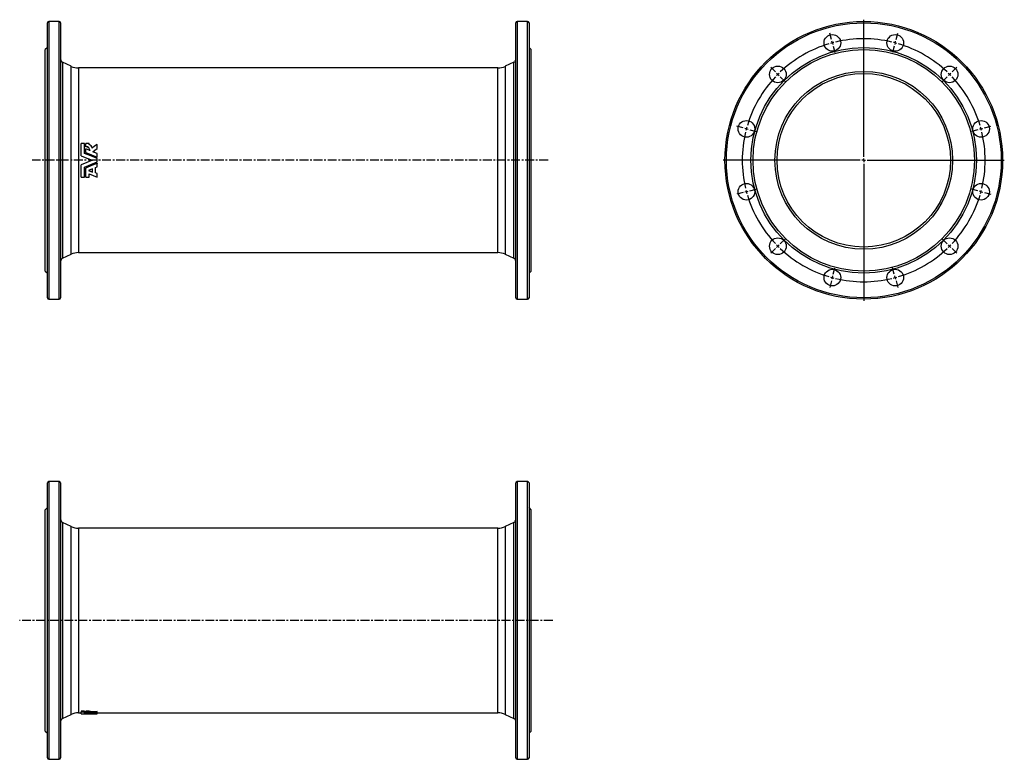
# Model space of a CAD drawing. Extents: x -137 to 1282, y -106 to 959.
import ezdxf

# ---------------------------------------------------------------- set-up
doc = ezdxf.new("R2010")
doc.units = 0
doc.linetypes.add('CENTERX2', pattern=[20.32, 12.7, -2.54, 2.54, -2.54])
doc.layers.get('0').update_dxf_attribs({"linetype": 'CONTINUOUS'})
doc.layers.add('FORMAT', color=7, linetype='CONTINUOUS')

# ---------------------------------------------------------------- blocks, each defined once
blk = doc.blocks.new('SW_CENTERMARKSYMBOL_0')
at = {"layer": 'FORMAT', "color": 0}
for p, q in [((0, 5), (0, 202.5)), ((-5, 0), (-202.5, 0)), ((0, 0), (-2.5, 0)), ((0, 0), (0, 2.5)), ((0, 0), (0, -2.5)), ((0, 0), (2.5, 0)), ((5, 0), (202.5, 0)), ((0, -5), (0, -202.5))]:
    blk.add_line(p, q, dxfattribs=at)
blk = doc.blocks.new('SW_CENTERMARKSYMBOL_1')
at = {"layer": 'FORMAT', "color": 0}
for p, q in [((77.2, 50.1), (74.7, 59.3)), ((170.3, 50.1), (172.8, 59.3)), ((78.5, 45.3), (77.8, 47.7)), ((78.5, 45.3), (79.1, 42.9)), ((123.7, -118.7), (123.7, 47.8)), ((169, 45.3), (168.4, 42.9)), ((169, 45.3), (169.7, 47.7)), ((79.7, 40.5), (82.2, 31.3)), ((167.7, 40.5), (165.3, 31.3)), ((-3.5, 3.5), (-10.3, 10.3)), ((0, 0), (-1.8, 1.8)), ((0, 0), (1.8, -1.8)), ((247.5, 0), (245.7, -1.8)), ((247.5, 0), (249.3, 1.8)), ((251, 3.5), (257.7, 10.3)), ((3.5, -3.5), (10.3, -10.3)), ((244, -3.5), (237.2, -10.3)), ((-50.1, -77.2), (-59.3, -74.7)), ((-45.3, -78.5), (-47.7, -77.8)), ((-45.3, -78.5), (-42.9, -79.1)), ((-40.5, -79.7), (-31.3, -82.2)), ((288, -79.7), (278.8, -82.2)), ((292.8, -78.5), (290.4, -79.1)), ((292.8, -78.5), (295.2, -77.8)), ((297.6, -77.2), (306.8, -74.7)), ((118.7, -123.7), (-47.8, -123.7)), ((123.7, -123.7), (121.2, -123.7)), ((123.7, -123.7), (123.7, -121.2)), ((123.7, -123.7), (123.7, -126.2)), ((123.7, -123.7), (126.2, -123.7)), ((128.7, -123.7), (295.3, -123.7)), ((123.7, -128.7), (123.7, -295.3)), ((-45.3, -169), (-47.7, -169.7)), ((-45.3, -169), (-42.9, -168.4)), ((-40.5, -167.7), (-31.3, -165.3)), ((288, -167.7), (278.8, -165.3)), ((292.8, -169), (290.4, -168.4)), ((292.8, -169), (295.2, -169.7)), ((-50.1, -170.3), (-59.3, -172.8)), ((297.6, -170.3), (306.8, -172.8)), ((3.5, -244), (10.3, -237.2)), ((244, -244), (237.2, -237.2)), ((-3.5, -251), (-10.3, -257.7)), ((0, -247.5), (-1.8, -249.3)), ((0, -247.5), (1.8, -245.7)), ((247.5, -247.5), (245.7, -245.7)), ((247.5, -247.5), (249.3, -249.3)), ((251, -251), (257.7, -257.7)), ((79.7, -288), (82.2, -278.8)), ((167.7, -288), (165.3, -278.8)), ((77.2, -297.6), (74.7, -306.8)), ((78.5, -292.8), (77.8, -295.2)), ((78.5, -292.8), (79.1, -290.4)), ((169, -292.8), (168.4, -290.4)), ((169, -292.8), (169.7, -295.2)), ((170.3, -297.6), (172.8, -306.8))]:
    blk.add_line(p, q, dxfattribs=at)
for start, end in [(106.637, 133.363), (105, 105.8185), (104.1815, 105), (76.637, 103.363), (75, 75.8185), (74.1815, 75), (46.637, 73.363), (135, 135.8185), (134.1815, 135), (45, 45.8185), (44.1815, 45), (136.637, 163.363), (16.637, 43.363), (166.637, 193.363), (165, 165.8185), (164.1815, 165), (15, 15.8185), (14.1815, 15), (346.637, 13.363), (194.1815, 195), (195, 195.8185), (344.1815, 345), (345, 345.8185), (196.637, 223.363), (316.637, 343.363), (224.1815, 225), (225, 225.8185), (226.637, 253.363), (286.637, 313.363), (314.1815, 315), (315, 315.8185), (254.1815, 255), (255, 255.8185), (256.637, 283.363), (284.1815, 285), (285, 285.8185)]:
    blk.add_arc((123.7, -123.7), 175, start, end, dxfattribs=at)

msp = doc.modelspace()

# ---------------------------------------------------------------- linework, layer by layer
at = {"color": 7, "linetype": 'CONTINUOUS'}
for p, q in [((-97, 558.5), (-97, 954.5)), ((-80, 956.5), (-95, 956.5)), ((-78, 954.5), (-78, 756.5)), ((578, 558.5), (578, 954.5)), ((595, 956.5), (580, 956.5)), ((597, 954.5), (597, 756.5)), ((-97, 919), (-100, 916)), ((-100, 756.5), (-100, 916)), ((600, 916), (597, 919)), ((600, 756.5), (600, 916)), ((-62.7, 891.9), (-75.1, 897.7)), ((575.1, 897.7), (562.6, 891.9)), ((552.1, 889.5), (-52.1, 889.5)), ((-48.1, 763.1), (-48.1, 780.7)), ((-43.3, 780.7), (-48.1, 780.7)), ((-43.3, 766.4), (-43.3, 780.7)), ((-36.9, 780.7), (-41.5, 780.7)), ((-41.5, 776.1), (-41.5, 780.7)), ((-36.9, 779.3), (-36.9, 780.7)), ((-41.5, 776.1), (-41.5, 775.9)), ((-41.5, 767.6), (-41.5, 772.8)), ((-35.6, 770.4), (-41.5, 772.8)), ((-41.5, 767.6), (-41.5, 767.5)), ((-25.2, 766.1), (-31.6, 768.7)), ((-25.2, 773.6), (-25.2, 779.5)), ((-25.2, 773.6), (-25.2, 773.4)), ((-25.2, 760.9), (-25.2, 766.1)), ((-100, 597), (-100, 756.5)), ((-78, 756.5), (-78, 558.5)), ((-48.1, 763), (-48.1, 763.1)), ((-25.2, 760.9), (-25.2, 760.9)), ((-25.2, 754.1), (-25.2, 758.9)), ((-25.2, 752.2), (-25.2, 752.1)), ((-25.2, 746.9), (-25.2, 752.1)), ((597, 756.5), (597, 558.5)), ((600, 597), (600, 756.5)), ((-48.1, 750), (-48.1, 749.9)), ((-48.1, 732.4), (-48.1, 749.9)), ((-43.3, 732.4), (-43.3, 746.7)), ((-41.5, 745.5), (-41.5, 745.4)), ((-41.5, 732.4), (-41.5, 745.4)), ((-32.1, 744.1), (-37.8, 741.8)), ((-37.8, 741.8), (-32.1, 739.6)), ((-37.6, 741.9), (-32.1, 739.8)), ((-32.1, 739.6), (-32.1, 744.1)), ((-27.7, 745.9), (-25.2, 746.9)), ((-27.7, 738.4), (-27.7, 745.9)), ((-25.2, 737.7), (-27.7, 738.6)), ((-25.2, 737.5), (-27.7, 738.4)), ((-48.1, 732.4), (-43.3, 732.4)), ((-41.5, 732.4), (-36.9, 732.4)), ((-36.9, 732.4), (-36.9, 736.9)), ((-36.9, 736.9), (-25.2, 732.4)), ((-25.2, 737.7), (-25.2, 737.5)), ((-25.2, 732.4), (-25.2, 737.5)), ((-75.1, 615.4), (-62.7, 621.2)), ((-52.1, 623.5), (552.1, 623.5)), ((562.6, 621.2), (575.1, 615.4)), ((-100, 597), (-97, 594)), ((597, 594), (600, 597)), ((-95, 556.5), (-80, 556.5)), ((580, 556.5), (595, 556.5)), ((-97, -104.3), (-97, 291.7)), ((-80, 293.7), (-95, 293.7)), ((-78, 291.7), (-78, -104.3)), ((578, -104.3), (578, 291.7)), ((595, 293.7), (580, 293.7)), ((597, 291.7), (597, -104.3)), ((-97, 256.2), (-100, 253.2)), ((600, 253.2), (597, 256.2)), ((-100, -65.8), (-100, 253.2)), ((600, -65.8), (600, 253.2)), ((-62.7, 229.1), (-75.1, 234.9)), ((575.1, 234.9), (562.6, 229.1)), ((552.1, 226.7), (-52.1, 226.7)), ((-75.1, -47.4), (-62.7, -41.6)), ((-52.1, -39.3), (-48.1, -39.3)), ((-43.3, -37.1), (-48.1, -37.1)), ((-48.1, -37.1), (-48.1, -38.6)), ((-43.3, -38.6), (-48.1, -38.6)), ((-48.1, -40.6), (-48.1, -38.6)), ((-43.3, -37.1), (-43.3, -38.6)), ((-43.3, -40.4), (-43.3, -38.6)), ((-41.5, -39), (-43.3, -38.9)), ((-36.9, -37.1), (-41.5, -37.1)), ((-41.5, -38.6), (-41.5, -37.1)), ((-36.9, -38.6), (-41.5, -38.6)), ((-41.5, -39.3), (-41.5, -38.6)), ((-41.5, -39.8), (-41.5, -39.3)), ((-41.5, -40.3), (-41.5, -39.8)), ((-35.6, -40.1), (-41.5, -39.8)), ((-36.9, -38.6), (-36.9, -37.1)), ((-36.9, -38.8), (-36.9, -38.6)), ((-32.5, -39.6), (-32.5, -38.1)), ((-32.1, -40.8), (-25.2, -40.8)), ((-25.2, -40.4), (-31.6, -40.2)), ((-25.2, -38.8), (-25.2, -37.3)), ((-25.2, -39.7), (-25.2, -38.8)), ((-25.2, -39.3), (552.1, -39.3)), ((-25.2, -40.4), (-25.2, -39.7)), ((-25.2, -40.7), (-25.2, -40.4)), ((-25.2, -40.7), (-25.2, -40.8)), ((-25.2, -40.8), (-25.2, -40.8)), ((562.6, -41.6), (575.1, -47.4)), ((-100, -65.8), (-97, -68.8)), ((597, -68.8), (600, -65.8)), ((-95, -106.3), (-80, -106.3)), ((580, -106.3), (595, -106.3))]:
    msp.add_line(p, q, dxfattribs=at)
at = {"color": 8, "linetype": 'CONTINUOUS'}
for p, q in [((-95, 956.5), (-95, 556.5)), ((-80, 756.5), (-80, 956.5)), ((580, 956.5), (580, 556.5)), ((595, 756.5), (595, 956.5)), ((-75.1, 897.7), (-75.1, 756.5)), ((575.1, 615.4), (575.1, 897.7)), ((-62.7, 756.5), (-62.7, 891.9)), ((-52.1, 889.5), (-52.1, 756.5)), ((552.1, 756.5), (552.1, 889.5)), ((562.6, 891.9), (562.6, 621.2)), ((-80, 556.5), (-80, 756.5)), ((-75.1, 756.5), (-75.1, 615.4)), ((-62.7, 621.2), (-62.7, 756.5)), ((-52.1, 756.5), (-52.1, 623.5)), ((552.1, 623.5), (552.1, 756.5)), ((595, 556.5), (595, 756.5)), ((-95, 293.7), (-95, -106.3)), ((-80, -106.3), (-80, 293.7)), ((580, 293.7), (580, -106.3)), ((595, -106.3), (595, 293.7)), ((-75.1, 234.9), (-75.1, -47.4)), ((-62.7, -41.6), (-62.7, 229.1)), ((562.6, 229.1), (562.6, -41.6)), ((575.1, -47.4), (575.1, 234.9)), ((-52.1, 226.7), (-52.1, -39.3)), ((552.1, -39.3), (552.1, 226.7))]:
    msp.add_line(p, q, dxfattribs=at)
at = {"color": 7, "linetype": 'CONTINUOUS', "flags": 128}
for points in [[(-25.2, 758.9), (-34.3, 762.7), (-43.3, 766.4)], [(-41.5, 767.6), (-33.4, 764.3), (-25.2, 760.9)], [(-41.5, 767.5), (-33.4, 764.2), (-25.2, 760.9)], [(-25.2, 779.5), (-28.9, 776.8), (-32.5, 774.1)], [(-31.6, 768.7), (-28.4, 771.2), (-25.2, 773.6)], [(-31.5, 768.7), (-28.4, 771), (-25.2, 773.4)], [(-48.1, 763.1), (-40.1, 759.8), (-32.1, 756.5)], [(-48.1, 763), (-40.1, 759.8), (-32.1, 756.5)], [(-32.1, 756.5), (-40.1, 753.2), (-48.1, 749.9)], [(-32.1, 756.5), (-40.1, 753.3), (-48.1, 750)], [(-43.3, 746.7), (-34.3, 750.4), (-25.2, 754.1)], [(-25.2, 752.2), (-33.4, 748.8), (-41.5, 745.5)], [(-25.2, 752.1), (-33.4, 748.8), (-41.5, 745.4)], [(-48.1, -40.6), (-40.1, -40.7), (-32.1, -40.8)], [(-25.2, -40.8), (-34.3, -40.6), (-43.3, -40.4)], [(-41.5, -39.3), (-40.7, -39.4), (-39.9, -39.4), (-39.2, -39.4), (-38.6, -39.5), (-38, -39.5), (-37.5, -39.6), (-37, -39.6), (-36.6, -39.7), (-36.3, -39.8), (-36, -39.8), (-35.8, -39.9), (-35.6, -40), (-35.6, -40.1)], [(-41.5, -40.3), (-33.4, -40.6), (-25.2, -40.7)], [(-25.2, -37.3), (-28.9, -37.8), (-32.5, -38.1)], [(-25.2, -38.8), (-28.9, -39.2), (-32.5, -39.6)], [(-31.6, -40.2), (-28.4, -40), (-25.2, -39.7)]]:
    msp.add_lwpolyline(points, dxfattribs=at)
at = {"color": 7, "linetype": 'CONTINUOUS'}
for centre, radius in [((1079.3, 756.5), 200), ((1034, 925.6), 12), ((1124.6, 925.6), 12), ((1079.3, 756.5), 162.5), ((1079.3, 756.5), 159.5), ((955.5, 880.3), 12), ((1079.3, 756.5), 128), ((1079.3, 756.5), 125), ((1203, 880.3), 12), ((910.2, 801.8), 12), ((1248.3, 801.8), 12), ((910.2, 711.2), 12), ((1248.3, 711.2), 12), ((955.5, 632.8), 12), ((1203, 632.8), 12), ((1034, 587.5), 12), ((1124.6, 587.5), 12)]:
    msp.add_circle(centre, radius, dxfattribs=at)
at = {"color": 8, "linetype": 'CONTINUOUS'}
msp.add_circle((1079.3, 756.5), 198, dxfattribs=at)
at = {"color": 7, "linetype": 'CONTINUOUS'}
for centre, radius, start, end in [((-95, 954.5), 2, 90, 180), ((-80, 954.5), 2, 0, 90), ((580, 954.5), 2, 90, 180), ((595, 954.5), 2, 0, 90), ((-73, 902.2), 5, 180, 245), ((573, 902.2), 5, 295, 0), ((-52.1, 914.5), 25, 245, 270), ((552.1, 914.5), 25, 270, 295), ((-41.5, 770.2), 5.95, 1.9273, 89.9323), ((-41.5, 770), 5.9, 3.6551, 90.3416), ((-39.5, 772.6), 7.18, 11.901, 69.1776), ((-73, 610.8), 5, 115, 180), ((-52.1, 598.5), 25, 90, 115), ((552.1, 598.5), 25, 65, 90), ((573, 610.8), 5, 0, 65), ((-95, 558.5), 2, 180, 270), ((-80, 558.5), 2, 270, 0), ((580, 558.5), 2, 180, 270), ((595, 558.5), 2, 270, 0), ((-95, 291.7), 2, 90, 180), ((-80, 291.7), 2, 0, 90), ((580, 291.7), 2, 90, 180), ((595, 291.7), 2, 0, 90), ((-73, 239.4), 5, 180, 245), ((-52.1, 251.7), 25, 245, 270), ((552.1, 251.7), 25, 270, 295), ((573, 239.4), 5, 295, 0), ((-52.1, -64.3), 25, 90, 115), ((-37, -50.7), 13.4, 70.2776, 89.8355), ((-37, -52.1), 13.3, 70.1019, 89.7916), ((552.1, -64.3), 25, 65, 90), ((-73, -52), 5, 115, 180), ((573, -52), 5, 0, 65), ((-95, -104.3), 2, 180, 270), ((-80, -104.3), 2, 270, 0), ((580, -104.3), 2, 180, 270), ((595, -104.3), 2, 270, 0)]:
    msp.add_arc(centre, radius, start, end, dxfattribs=at)
at = {"layer": 'FORMAT', "linetype": 'CENTERX2'}
for p, q in [((624.5, 756.5), (-119.1, 756.5)), ((631.1, 93.7), (-136.9, 93.7))]:
    msp.add_line(p, q, dxfattribs=at)

# ---------------------------------------------------------------- block references
at = {"layer": 'FORMAT'}
for name, p in [('SW_CENTERMARKSYMBOL_0', (1079.3, 756.5)), ('SW_CENTERMARKSYMBOL_1', (955.5, 880.3))]:
    msp.add_blockref(name, p, dxfattribs=at)

doc.saveas('drawing.dxf')
